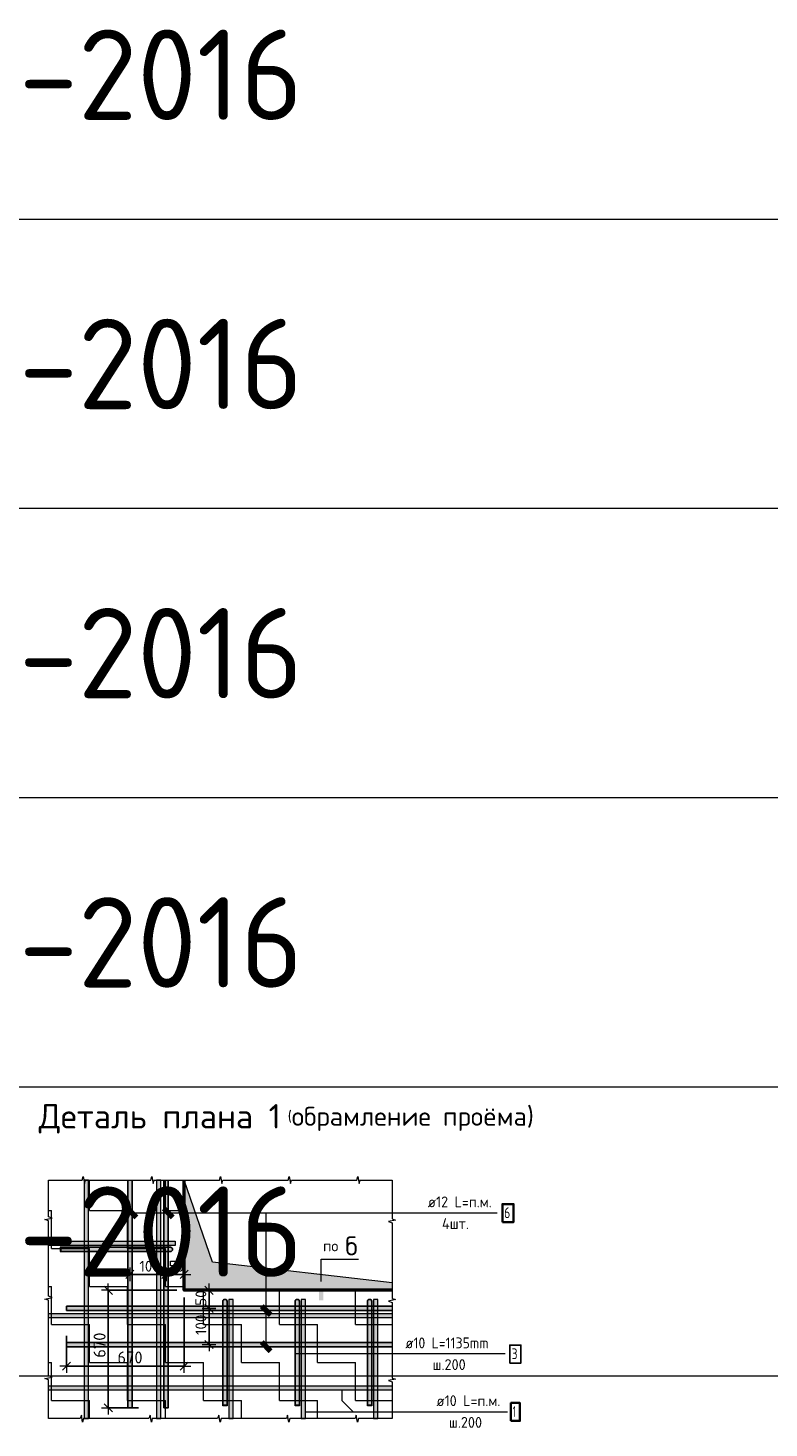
# Model space of a CAD drawing. Header units: metres. Extents: x -38 to 100, y -15 to 19.
# Tile 60 of 63: x 73.75 to 75.8, y 8.01 to 11.88. Entities that reach past the tile are written whole.
import ezdxf

# ---------------------------------------------------------------- set-up
doc = ezdxf.new("R2010")
doc.units = ezdxf.units.M
doc.header["$PDMODE"] = 65
doc.layers.add('XR$4$_3898', color=7, linetype='Continuous')
for name, color, linetype, lineweight in [('XR$4$Арм. стержнями нижней зоны', 180, 'Continuous', 35), ('XR$4$Арм.стержн. Арматура края', 96, 'Continuous', 35), ('XR$4$Арм.стержн. Доп. арматура', 180, 'Continuous', 35), ('XR$4$Размерная линия_ общее', 7, 'Continuous', 13), ('XR$4$Текст_ общее_1', 7, 'Continuous', 13)]:
    doc.layers.add(name, color=color, linetype=linetype, lineweight=lineweight)
doc.styles.add('ISOCPEUR', font='txt')
doc.dimstyles.new('DIMSTYLE_11', dxfattribs={"dimtxt": 0.03, "dimasz": 0.0375, "dimexe": 0, "dimexo": 1e-06, "dimgap": 0.015, "dimtad": 2, "dimdec": 0, "dimlfac": 1000, "dimrnd": 1, "dimzin": 12, "dimdsep": 46, "dimtxsty": 'ISOCPEUR', "dimblk1": 'ALL_ML_STRICH', "dimblk2": 'ALL_ML_STRICH', "dimsah": 1, "dimcen": 0, "dimse1": 1, "dimse2": 1, "dimclrd": 7, "dimclre": 256, "dimclrt": 7, "dimadec": 0, "dimazin": 0, "dimtfac": 1, "dimtdec": 0, "dimtix": 1, "dimtmove": 2, "dimatfit": 3, "dimfxl": 0, "dimtvp": 1.2, "dimtzin": 0, "dimlwd": 0, "dimlwe": -3, "dimarcsym": 0})
doc.dimstyles.new('DIMSTYLE_12', dxfattribs={"dimtxt": 0.03, "dimasz": 0.0375, "dimexe": 0, "dimexo": 1e-06, "dimgap": 0.015, "dimtad": 2, "dimdec": 0, "dimlfac": 1000, "dimrnd": 1, "dimzin": 12, "dimdsep": 46, "dimtxsty": 'ISOCPEUR', "dimblk1": 'ALL_ML_STRICH', "dimblk2": 'ALL_ML_STRICH', "dimsah": 1, "dimcen": 0, "dimse1": 1, "dimse2": 1, "dimclrd": 7, "dimclre": 256, "dimclrt": 7, "dimadec": 0, "dimazin": 0, "dimtfac": 1, "dimtdec": 0, "dimtix": 1, "dimtmove": 2, "dimatfit": 3, "dimfxl": 0, "dimtzin": 0, "dimlwd": 0, "dimlwe": -3, "dimarcsym": 0})
doc.dimstyles.new('DIMSTYLE_13', dxfattribs={"dimtxt": 0.03, "dimasz": 0.0375, "dimexe": 0, "dimexo": 1e-06, "dimgap": 0.015, "dimtad": 2, "dimdec": 0, "dimlfac": 1000, "dimrnd": 1, "dimzin": 12, "dimdsep": 46, "dimtxsty": 'ISOCPEUR', "dimblk1": 'ALL_ML_STRICH', "dimblk2": 'ALL_ML_STRICH', "dimsah": 1, "dimcen": 0, "dimse1": 1, "dimse2": 1, "dimclrd": 7, "dimclre": 256, "dimclrt": 7, "dimadec": 0, "dimazin": 0, "dimtfac": 1, "dimtdec": 0, "dimtix": 1, "dimtmove": 2, "dimatfit": 3, "dimfxl": 0, "dimtvp": 1.2, "dimtzin": 0, "dimlwd": 0, "dimlwe": -3, "dimarcsym": 0})
doc.dimstyles.new('DIMSTYLE_14', dxfattribs={"dimtxt": 0.03, "dimasz": 0.0375, "dimexe": 0, "dimexo": 1e-06, "dimgap": 0.015, "dimtad": 2, "dimdec": 0, "dimlfac": 1000, "dimrnd": 1, "dimzin": 12, "dimdsep": 46, "dimtxsty": 'ISOCPEUR', "dimblk1": 'ALL_ML_STRICH', "dimblk2": 'ALL_ML_STRICH', "dimsah": 1, "dimcen": 0, "dimse1": 1, "dimse2": 1, "dimclrd": 7, "dimclre": 256, "dimclrt": 7, "dimadec": 0, "dimazin": 0, "dimtfac": 1, "dimtdec": 0, "dimtix": 1, "dimtmove": 2, "dimatfit": 3, "dimfxl": 0, "dimtzin": 0, "dimlwd": 0, "dimlwe": -3, "dimarcsym": 0})
doc.dimstyles.new('DIMSTYLE_9', dxfattribs={"dimtxt": 0.033, "dimasz": 0.0375, "dimexe": 0, "dimexo": 0, "dimgap": 0.0165, "dimtad": 2, "dimdec": 0, "dimlfac": 1000, "dimrnd": 1, "dimzin": 12, "dimdsep": 46, "dimtxsty": 'ISOCPEUR', "dimblk1": 'ALL_ML_STRICH', "dimblk2": 'ALL_ML_STRICH', "dimsah": 1, "dimcen": 0, "dimclrd": 7, "dimclre": 256, "dimclrt": 7, "dimadec": 0, "dimazin": 0, "dimtfac": 1, "dimtdec": 0, "dimtix": 1, "dimtmove": 2, "dimatfit": 3, "dimfxl": 0, "dimtzin": 0, "dimlwd": 0, "dimlwe": -3, "dimarcsym": 0})

# ---------------------------------------------------------------- blocks, each defined once
blk = doc.blocks.new('СЛОЖНЫЙ_ОБЪЕКТ_1')
at = {"linetype": 'Continuous', "lineweight": 13, "transparency": 33554687}
blk.add_hatch(color=7, dxfattribs=at).paths.add_polyline_path([(74.1174, 8.0346), (74.1174, 8.6946), (74.1054, 8.6946), (74.1054, 8.0346)])
at = {"color": 7, "linetype": 'Continuous', "lineweight": 13, "transparency": 33554687}
blk.add_lwpolyline([(74.1174, 8.0346), (74.1174, 8.6946), (74.1054, 8.6946), (74.1054, 8.0346), (74.1174, 8.0346)], close=True, dxfattribs=at)
blk = doc.blocks.new('СЛОЖНЫЙ_ОБЪЕКТ_2')
at = {"linetype": 'Continuous', "lineweight": 13, "transparency": 33554687}
blk.add_hatch(color=7, dxfattribs=at).paths.add_polyline_path([(73.9174, 8.0346), (73.9174, 8.6946), (73.9054, 8.6946), (73.9054, 8.0346)])
at = {"color": 7, "linetype": 'Continuous', "lineweight": 13, "transparency": 33554687}
blk.add_lwpolyline([(73.9174, 8.0346), (73.9174, 8.6946), (73.9054, 8.6946), (73.9054, 8.0346), (73.9174, 8.0346)], close=True, dxfattribs=at)
blk = doc.blocks.new('ЭЛЕМЕНТ_УЗОРА_0')
at = {"color": 7, "linetype": 'Continuous', "lineweight": 13, "transparency": 33554687}
for p, q in [((73.8064, 8.6946), (73.8064, 8.6946)), ((74.7564, 8.6946), (74.7564, 8.6946)), ((73.8064, 8.0346), (73.8064, 8.0346)), ((74.7564, 8.0346), (74.7564, 8.0346)), ((74.7564, 8.0346), (74.7564, 8.0346))]:
    blk.add_line(p, q, dxfattribs=at)
for points in [[(73.8064, 8.4746), (73.8064, 8.5822), (73.7964, 8.5853), (73.8164, 8.5894), (73.8064, 8.593), (73.8064, 8.6946), (73.8064, 8.6946)], [(73.8064, 8.6946), (73.8993, 8.6946), (73.9019, 8.7046), (73.9056, 8.6846), (73.9086, 8.6946), (73.9964, 8.6946)], [(73.9964, 8.6946), (74.0893, 8.6946), (74.0919, 8.7046), (74.0956, 8.6846), (74.0986, 8.6946), (74.1864, 8.6946)], [(74.1864, 8.6946), (74.2793, 8.6946), (74.2819, 8.7046), (74.2856, 8.6846), (74.2886, 8.6946), (74.3764, 8.6946)], [(74.3764, 8.6946), (74.4693, 8.6946), (74.4719, 8.7046), (74.4756, 8.6846), (74.4786, 8.6946), (74.5664, 8.6946)], [(74.5664, 8.6946), (74.6593, 8.6946), (74.6619, 8.7046), (74.6656, 8.6846), (74.6686, 8.6946), (74.7564, 8.6946)], [(74.7564, 8.6946), (74.7564, 8.6946), (74.7564, 8.587), (74.7664, 8.5839), (74.7464, 8.5798), (74.7564, 8.5762), (74.7564, 8.4746)], [(73.8064, 8.2546), (73.8064, 8.3622), (73.7964, 8.3653), (73.8164, 8.3694), (73.8064, 8.373), (73.8064, 8.4746)], [(74.7564, 8.4746), (74.7564, 8.367), (74.7664, 8.3639), (74.7464, 8.3598), (74.7564, 8.3562), (74.7564, 8.2546)], [(73.8064, 8.0346), (73.8064, 8.0346), (73.8064, 8.1422), (73.7964, 8.1453), (73.8164, 8.1494), (73.8064, 8.153), (73.8064, 8.2546)], [(74.7564, 8.2546), (74.7564, 8.147), (74.7664, 8.1439), (74.7464, 8.1398), (74.7564, 8.1362), (74.7564, 8.0346)], [(73.9964, 8.0346), (73.9035, 8.0346), (73.9008, 8.0246), (73.8972, 8.0446), (73.8942, 8.0346), (73.8064, 8.0346)], [(74.1864, 8.0346), (74.0935, 8.0346), (74.0908, 8.0246), (74.0872, 8.0446), (74.0842, 8.0346), (73.9964, 8.0346)], [(74.3764, 8.0346), (74.2835, 8.0346), (74.2808, 8.0246), (74.2772, 8.0446), (74.2742, 8.0346), (74.1864, 8.0346)], [(74.5664, 8.0346), (74.4735, 8.0346), (74.4708, 8.0246), (74.4672, 8.0446), (74.4642, 8.0346), (74.3764, 8.0346)], [(74.7564, 8.0346), (74.6635, 8.0346), (74.6608, 8.0246), (74.6572, 8.0446), (74.6542, 8.0346), (74.5664, 8.0346)]]:
    blk.add_lwpolyline(points, dxfattribs=at)
blk = doc.blocks.new('СЛОЖНЫЙ_ОБЪЕКТ_3')
at = {"linetype": 'Continuous', "lineweight": 13, "transparency": 33554687}
blk.add_hatch(color=7, dxfattribs=at).paths.add_polyline_path([(73.8064, 8.3256), (74.7564, 8.3256), (74.7564, 8.3136), (73.8064, 8.3136)], flags=16)
at = {"color": 7, "linetype": 'Continuous', "lineweight": 13, "transparency": 33554687}
blk.add_lwpolyline([(73.8064, 8.3256), (74.7564, 8.3256), (74.7564, 8.3136), (73.8064, 8.3136), (73.8064, 8.3256)], close=True, dxfattribs=at)
blk = doc.blocks.new('СЛОЖНЫЙ_ОБЪЕКТ_4')
at = {"linetype": 'Continuous', "lineweight": 13, "transparency": 33554687}
blk.add_hatch(color=7, dxfattribs=at).paths.add_polyline_path([(73.8064, 8.1256), (74.7564, 8.1256), (74.7564, 8.1136), (73.8064, 8.1136)], flags=16)
at = {"color": 7, "linetype": 'Continuous', "lineweight": 13, "transparency": 33554687}
blk.add_lwpolyline([(73.8064, 8.1256), (74.7564, 8.1256), (74.7564, 8.1136), (73.8064, 8.1136), (73.8064, 8.1256)], close=True, dxfattribs=at)
blk = doc.blocks.new('СЛОЖНЫЙ_ОБЪЕКТ_5')
at = {"linetype": 'Continuous', "lineweight": 25, "transparency": 33554687}
blk.add_hatch(color=8, dxfattribs=at).paths.add_polyline_path([(73.8564, 8.3336), (74.7564, 8.3336), (74.7564, 8.3456), (73.8564, 8.3456)])
at = {"color": 7, "linetype": 'Continuous', "lineweight": 25, "transparency": 33554687}
blk.add_line((73.8564, 8.3336), (74.7564, 8.3336), dxfattribs=at)
blk.add_lwpolyline([(74.7564, 8.3456), (73.8564, 8.3456), (73.8564, 8.3336)], dxfattribs=at)
blk = doc.blocks.new('СЛОЖНЫЙ_ОБЪЕКТ_6')
at = {"linetype": 'Continuous', "lineweight": 25, "true_color": 0x5f5f5f, "transparency": 33554687}
blk.add_hatch(color=251, dxfattribs=at).paths.add_polyline_path([(74.1254, 8.0646), (74.1254, 8.6946), (74.1374, 8.6946), (74.1374, 8.0646)], flags=16)
at = {"color": 7, "linetype": 'Continuous', "lineweight": 25, "transparency": 33554687}
blk.add_line((74.1254, 8.0646), (74.1254, 8.6946), dxfattribs=at)
blk.add_lwpolyline([(74.1374, 8.6946), (74.1374, 8.0646), (74.1254, 8.0646)], dxfattribs=at)
blk = doc.blocks.new('СЛОЖНЫЙ_ОБЪЕКТ_7')
at = {"linetype": 'Continuous', "lineweight": 13, "true_color": 0xc5c5c5, "transparency": 33554687}
for points in [[(73.8404, 8.4966), (73.8404, 8.5086), (73.8384, 8.5086), (73.8384, 8.4966)], [(74.1458, 8.4971), (74.1469, 8.4977), (74.1478, 8.4986), (74.1486, 8.4996), (74.1491, 8.5007), (74.1493, 8.502), (74.1493, 8.5032), (74.1491, 8.5045), (74.1486, 8.5056), (74.1478, 8.5066), (74.1469, 8.5075), (74.1458, 8.5081), (74.1446, 8.5085), (74.1434, 8.5086), (73.8404, 8.5086), (73.8404, 8.4966), (74.1434, 8.4966), (74.1446, 8.4967)]]:
    blk.add_hatch(color=9, dxfattribs=at).paths.add_polyline_path(points)
at = {"color": 7, "linetype": 'Continuous', "lineweight": 13, "transparency": 33554687}
blk.add_lwpolyline([(73.8404, 8.4966), (73.8404, 8.5086), (73.8384, 8.5086), (73.8384, 8.4966), (73.8404, 8.4966)], close=True, dxfattribs=at)
at = {"color": 7, "linetype": 'Continuous', "lineweight": 25, "transparency": 33554687}
blk.add_lwpolyline([(74.1434, 8.5086), (73.8404, 8.5086), (73.8404, 8.4966), (74.1434, 8.4966)], dxfattribs=at)
blk.add_arc((74.1434, 8.5026), 0.006, 270, 90, dxfattribs=at)
blk = doc.blocks.new('СЛОЖНЫЙ_ОБЪЕКТ_8')
at = {"linetype": 'Continuous', "lineweight": 13, "transparency": 33554687}
blk.add_hatch(color=7, dxfattribs=at).paths.add_polyline_path([(73.8064, 8.5256), (74.1564, 8.5256), (74.1564, 8.5136), (73.8064, 8.5136)], flags=16)
at = {"color": 7, "linetype": 'Continuous', "lineweight": 13, "transparency": 33554687}
blk.add_lwpolyline([(73.8064, 8.5256), (74.1564, 8.5256), (74.1564, 8.5136), (73.8064, 8.5136), (73.8064, 8.5256)], close=True, dxfattribs=at)
blk = doc.blocks.new('СЛОЖНЫЙ_ОБЪЕКТ_9')
at = {"linetype": 'Continuous', "lineweight": 13, "true_color": 0xc5c5c5, "transparency": 33554687}
for points in [[(74.2889, 8.361), (74.2895, 8.3621), (74.2904, 8.3631), (74.2914, 8.3638), (74.2925, 8.3643), (74.2938, 8.3646), (74.295, 8.3646), (74.2962, 8.3643), (74.2974, 8.3638), (74.2984, 8.3631), (74.2992, 8.3621), (74.2999, 8.361), (74.3002, 8.3598), (74.3004, 8.3586), (74.3004, 8.0716), (74.2884, 8.0716), (74.2884, 8.3586), (74.2885, 8.3598)], [(74.2884, 8.0716), (74.3004, 8.0716), (74.3004, 8.0696), (74.2884, 8.0696)]]:
    blk.add_hatch(color=9, dxfattribs=at).paths.add_polyline_path(points, flags=16)
at = {"color": 7, "linetype": 'Continuous', "lineweight": 25, "transparency": 33554687}
blk.add_lwpolyline([(74.3004, 8.3586), (74.3004, 8.0716), (74.2884, 8.0716), (74.2884, 8.3586)], dxfattribs=at)
at = {"color": 7, "linetype": 'Continuous', "lineweight": 13, "transparency": 33554687}
blk.add_lwpolyline([(74.2884, 8.0716), (74.3004, 8.0716), (74.3004, 8.0696), (74.2884, 8.0696), (74.2884, 8.0716)], close=True, dxfattribs=at)
at = {"color": 7, "linetype": 'Continuous', "lineweight": 25, "transparency": 33554687}
blk.add_arc((74.2944, 8.3586), 0.006, 0, 180, dxfattribs=at)
blk = doc.blocks.new('СЛОЖНЫЙ_ОБЪЕКТ_10')
at = {"linetype": 'Continuous', "lineweight": 13, "true_color": 0xc5c5c5, "transparency": 33554687}
for points in [[(74.4889, 8.361), (74.4895, 8.3621), (74.4904, 8.3631), (74.4914, 8.3638), (74.4925, 8.3643), (74.4938, 8.3646), (74.495, 8.3646), (74.4962, 8.3643), (74.4974, 8.3638), (74.4984, 8.3631), (74.4992, 8.3621), (74.4999, 8.361), (74.5002, 8.3598), (74.5004, 8.3586), (74.5004, 8.0716), (74.4884, 8.0716), (74.4884, 8.3586), (74.4885, 8.3598)], [(74.4884, 8.0716), (74.5004, 8.0716), (74.5004, 8.0696), (74.4884, 8.0696)]]:
    blk.add_hatch(color=9, dxfattribs=at).paths.add_polyline_path(points, flags=16)
at = {"color": 7, "linetype": 'Continuous', "lineweight": 25, "transparency": 33554687}
blk.add_lwpolyline([(74.5004, 8.3586), (74.5004, 8.0716), (74.4884, 8.0716), (74.4884, 8.3586)], dxfattribs=at)
at = {"color": 7, "linetype": 'Continuous', "lineweight": 13, "transparency": 33554687}
blk.add_lwpolyline([(74.4884, 8.0716), (74.5004, 8.0716), (74.5004, 8.0696), (74.4884, 8.0696), (74.4884, 8.0716)], close=True, dxfattribs=at)
at = {"color": 7, "linetype": 'Continuous', "lineweight": 25, "transparency": 33554687}
blk.add_arc((74.4944, 8.3586), 0.006, 0, 180, dxfattribs=at)
blk = doc.blocks.new('СЛОЖНЫЙ_ОБЪЕКТ_11')
at = {"linetype": 'Continuous', "lineweight": 13, "transparency": 33554687}
blk.add_hatch(color=7, dxfattribs=at).paths.add_polyline_path([(74.3174, 8.0346), (74.3174, 8.3646), (74.3054, 8.3646), (74.3054, 8.0346)])
at = {"color": 7, "linetype": 'Continuous', "lineweight": 13, "transparency": 33554687}
blk.add_lwpolyline([(74.3174, 8.0346), (74.3174, 8.3646), (74.3054, 8.3646), (74.3054, 8.0346), (74.3174, 8.0346)], close=True, dxfattribs=at)
blk = doc.blocks.new('СЛОЖНЫЙ_ОБЪЕКТ_12')
at = {"linetype": 'Continuous', "lineweight": 13, "transparency": 33554687}
blk.add_hatch(color=7, dxfattribs=at).paths.add_polyline_path([(74.5174, 8.0346), (74.5174, 8.3646), (74.5054, 8.3646), (74.5054, 8.0346)])
at = {"color": 7, "linetype": 'Continuous', "lineweight": 13, "transparency": 33554687}
blk.add_lwpolyline([(74.5174, 8.0346), (74.5174, 8.3646), (74.5054, 8.3646), (74.5054, 8.0346), (74.5174, 8.0346)], close=True, dxfattribs=at)
blk = doc.blocks.new('СЛОЖНЫЙ_ОБЪЕКТ_13')
at = {"linetype": 'Continuous', "lineweight": 13, "true_color": 0xc5c5c5, "transparency": 33554687}
for points in [[(74.6889, 8.361), (74.6895, 8.3621), (74.6904, 8.3631), (74.6914, 8.3638), (74.6925, 8.3643), (74.6938, 8.3646), (74.695, 8.3646), (74.6962, 8.3643), (74.6974, 8.3638), (74.6984, 8.3631), (74.6992, 8.3621), (74.6999, 8.361), (74.7002, 8.3598), (74.7004, 8.3586), (74.7004, 8.0716), (74.6884, 8.0716), (74.6884, 8.3586), (74.6885, 8.3598)], [(74.6884, 8.0716), (74.7004, 8.0716), (74.7004, 8.0696), (74.6884, 8.0696)]]:
    blk.add_hatch(color=9, dxfattribs=at).paths.add_polyline_path(points, flags=16)
at = {"color": 7, "linetype": 'Continuous', "lineweight": 25, "transparency": 33554687}
blk.add_lwpolyline([(74.7004, 8.3586), (74.7004, 8.0716), (74.6884, 8.0716), (74.6884, 8.3586)], dxfattribs=at)
at = {"color": 7, "linetype": 'Continuous', "lineweight": 13, "transparency": 33554687}
blk.add_lwpolyline([(74.6884, 8.0716), (74.7004, 8.0716), (74.7004, 8.0696), (74.6884, 8.0696), (74.6884, 8.0716)], close=True, dxfattribs=at)
at = {"color": 7, "linetype": 'Continuous', "lineweight": 25, "transparency": 33554687}
blk.add_arc((74.6944, 8.3586), 0.006, 0, 180, dxfattribs=at)
blk = doc.blocks.new('СЛОЖНЫЙ_ОБЪЕКТ_14')
at = {"linetype": 'Continuous', "lineweight": 13, "transparency": 33554687}
blk.add_hatch(color=7, dxfattribs=at).paths.add_polyline_path([(74.7174, 8.0346), (74.7174, 8.3646), (74.7054, 8.3646), (74.7054, 8.0346)])
at = {"color": 7, "linetype": 'Continuous', "lineweight": 13, "transparency": 33554687}
blk.add_lwpolyline([(74.7174, 8.0346), (74.7174, 8.3646), (74.7054, 8.3646), (74.7054, 8.0346), (74.7174, 8.0346)], close=True, dxfattribs=at)
blk = doc.blocks.new('СЛОЖНЫЙ_ОБЪЕКТ_15')
at = {"linetype": 'Continuous', "lineweight": 25, "true_color": 0x5f5f5f, "transparency": 33554687}
blk.add_hatch(color=251, dxfattribs=at).paths.add_polyline_path([(74.0254, 8.0646), (74.0254, 8.6946), (74.0374, 8.6946), (74.0374, 8.0646)], flags=16)
at = {"color": 7, "linetype": 'Continuous', "lineweight": 25, "transparency": 33554687}
blk.add_line((74.0254, 8.0646), (74.0254, 8.6946), dxfattribs=at)
blk.add_lwpolyline([(74.0374, 8.6946), (74.0374, 8.0646), (74.0254, 8.0646)], dxfattribs=at)
blk = doc.blocks.new('СЛОЖНЫЙ_ОБЪЕКТ_16')
at = {"linetype": 'Continuous', "lineweight": 25, "transparency": 33554687}
blk.add_hatch(color=8, dxfattribs=at).paths.add_polyline_path([(73.8564, 8.2336), (74.7564, 8.2336), (74.7564, 8.2456), (73.8564, 8.2456)])
at = {"color": 7, "linetype": 'Continuous', "lineweight": 25, "transparency": 33554687}
blk.add_line((73.8564, 8.2336), (74.7564, 8.2336), dxfattribs=at)
blk.add_lwpolyline([(74.7564, 8.2456), (73.8564, 8.2456), (73.8564, 8.2336)], dxfattribs=at)
blk = doc.blocks.new('ALL_ML_STRICH')
at = {"color": 0, "linetype": 'ByBlock', "lineweight": -2}
for p, q in [((-1, 0), (0.5, 0)), ((-0.3, -0.3), (0.3, 0.3)), ((0, -0.5), (0, 0.5))]:
    blk.add_line(p, q, dxfattribs=at)
blk = doc.blocks.new('*D314')
at = {"layer": 'DEFPOINTS', "color": 7, "linetype": 'Continuous', "lineweight": 13, "transparency": 33554687}
for p in [(74.2236, 8.3896), (74.2503, 8.3896), (74.2214, 8.3396)]:
    blk.add_point(p, dxfattribs=at)
at = {"layer": 'XR$4$Размерная линия_ общее', "color": 7, "linetype": 'Continuous', "lineweight": -2, "transparency": 33554687}
blk.add_line((74.2503, 8.3896), (74.2503, 8.3396), dxfattribs=at)
at = {"layer": 'XR$4$Размерная линия_ общее', "color": 7, "linetype": 'Continuous', "lineweight": 13, "transparency": 33554687, "xscale": 0.0375, "yscale": 0.0375, "zscale": 0.0375}
for p, rotation in [((74.2503, 8.3896), 90), ((74.2503, 8.3396), 270)]:
    blk.add_blockref('ALL_ML_STRICH', p, dxfattribs=dict(at, rotation=rotation))
at = {"layer": 'XR$4$Размерная линия_ общее', "color": 7, "linetype": 'Continuous', "lineweight": 13, "transparency": 33554687, "insert": (74.2278, 8.3682), "char_height": 0.03, "width": 0.06, "attachment_point": 5, "rotation": 90, "style": 'ISOCPEUR'}
blk.add_mtext('\\A1;{50}', dxfattribs=at)
blk = doc.blocks.new('*D315')
at = {"layer": 'DEFPOINTS', "color": 7, "linetype": 'Continuous', "lineweight": 13, "transparency": 33554687}
for p in [(74.2214, 8.3396), (74.2503, 8.3396), (74.2236, 8.2396)]:
    blk.add_point(p, dxfattribs=at)
at = {"layer": 'XR$4$Размерная линия_ общее', "color": 7, "linetype": 'Continuous', "lineweight": -2, "transparency": 33554687}
blk.add_line((74.2503, 8.3396), (74.2503, 8.2396), dxfattribs=at)
at = {"layer": 'XR$4$Размерная линия_ общее', "color": 7, "linetype": 'Continuous', "lineweight": 13, "transparency": 33554687, "xscale": 0.0375, "yscale": 0.0375, "zscale": 0.0375}
for p, rotation in [((74.2503, 8.3396), 90), ((74.2503, 8.2396), 270)]:
    blk.add_blockref('ALL_ML_STRICH', p, dxfattribs=dict(at, rotation=rotation))
at = {"layer": 'XR$4$Размерная линия_ общее', "color": 7, "linetype": 'Continuous', "lineweight": 13, "transparency": 33554687, "insert": (74.2278, 8.2941), "char_height": 0.03, "width": 0.09, "attachment_point": 5, "rotation": 90, "style": 'ISOCPEUR'}
blk.add_mtext('\\A1;{100}', dxfattribs=at)
blk = doc.blocks.new('*D316')
at = {"layer": 'DEFPOINTS', "color": 7, "linetype": 'Continuous', "lineweight": 13, "transparency": 33554687}
for p in [(74.1314, 8.4706), (74.1814, 8.4729), (74.1814, 8.4337)]:
    blk.add_point(p, dxfattribs=at)
at = {"layer": 'XR$4$Размерная линия_ общее', "color": 7, "linetype": 'Continuous', "lineweight": -2, "transparency": 33554687}
blk.add_line((74.1814, 8.4337), (74.1314, 8.4337), dxfattribs=at)
at = {"layer": 'XR$4$Размерная линия_ общее', "color": 7, "linetype": 'Continuous', "lineweight": 13, "transparency": 33554687, "xscale": 0.0375, "yscale": 0.0375, "zscale": 0.0375}
for p, rotation in [((74.1314, 8.4337), 180), ((74.1814, 8.4337), 360)]:
    blk.add_blockref('ALL_ML_STRICH', p, dxfattribs=dict(at, rotation=rotation))
at = {"layer": 'XR$4$Размерная линия_ общее', "color": 7, "linetype": 'Continuous', "lineweight": 13, "transparency": 33554687, "insert": (74.16, 8.4562), "char_height": 0.03, "width": 0.06, "attachment_point": 5, "style": 'ISOCPEUR'}
blk.add_mtext('\\A1;{50}', dxfattribs=at)
blk = doc.blocks.new('*D317')
at = {"layer": 'DEFPOINTS', "color": 7, "linetype": 'Continuous', "lineweight": 13, "transparency": 33554687}
for p in [(74.0314, 8.4695), (74.1314, 8.4706), (74.1314, 8.4337)]:
    blk.add_point(p, dxfattribs=at)
at = {"layer": 'XR$4$Размерная линия_ общее', "color": 7, "linetype": 'Continuous', "lineweight": -2, "transparency": 33554687}
blk.add_line((74.1314, 8.4337), (74.0314, 8.4337), dxfattribs=at)
at = {"layer": 'XR$4$Размерная линия_ общее', "color": 7, "linetype": 'Continuous', "lineweight": 13, "transparency": 33554687, "xscale": 0.0375, "yscale": 0.0375, "zscale": 0.0375}
for p, rotation in [((74.0314, 8.4337), 180), ((74.1314, 8.4337), 360)]:
    blk.add_blockref('ALL_ML_STRICH', p, dxfattribs=dict(at, rotation=rotation))
at = {"layer": 'XR$4$Размерная линия_ общее', "color": 7, "linetype": 'Continuous', "lineweight": 13, "transparency": 33554687, "insert": (74.0859, 8.4562), "char_height": 0.03, "width": 0.09, "attachment_point": 5, "style": 'ISOCPEUR'}
blk.add_mtext('\\A1;{100}', dxfattribs=at)
blk = doc.blocks.new('*D478')
at = {"layer": 'DEFPOINTS', "color": 7, "linetype": 'Continuous', "lineweight": 13, "transparency": 33554687}
for p in [(74.1814, 8.3896), (73.8564, 8.2836), (73.8564, 8.1799)]:
    blk.add_point(p, dxfattribs=at)
at = {"layer": 'XR$4$Размерная линия_ общее', "color": 253, "linetype": 'Continuous', "lineweight": -2, "true_color": 0xa0a0a0, "transparency": 33554687}
for p, q in [((74.1814, 8.3696), (74.1814, 8.1799)), ((73.8564, 8.2636), (73.8564, 8.1799))]:
    blk.add_line(p, q, dxfattribs=at)
at = {"layer": 'XR$4$Размерная линия_ общее', "color": 7, "linetype": 'Continuous', "lineweight": -2, "transparency": 33554687}
blk.add_line((73.8564, 8.1799), (74.1814, 8.1799), dxfattribs=at)
at = {"layer": 'XR$4$Размерная линия_ общее', "color": 7, "linetype": 'Continuous', "lineweight": 13, "transparency": 33554687, "xscale": 0.0375, "yscale": 0.0375, "zscale": 0.0375, "rotation": 180}
blk.add_blockref('ALL_ML_STRICH', (73.8564, 8.1799), dxfattribs=at)
at = {"layer": 'XR$4$Размерная линия_ общее', "color": 7, "linetype": 'Continuous', "lineweight": 13, "transparency": 33554687, "xscale": 0.0375, "yscale": 0.0375, "zscale": 0.0375}
blk.add_blockref('ALL_ML_STRICH', (74.1814, 8.1799), dxfattribs=at)
at = {"layer": 'XR$4$Размерная линия_ общее', "color": 7, "linetype": 'Continuous', "lineweight": 13, "transparency": 33554687, "insert": (73.9969, 8.2204), "char_height": 0.033, "width": 0.00165, "attachment_point": 1, "line_spacing_factor": 0.60241, "style": 'ISOCPEUR'}
blk.add_mtext('670', dxfattribs=at)
blk = doc.blocks.new('*D479')
at = {"layer": 'DEFPOINTS', "color": 7, "linetype": 'Continuous', "lineweight": 13, "transparency": 33554687}
for p in [(74.1814, 8.3896), (73.9717, 8.0646), (74.0754, 8.0646)]:
    blk.add_point(p, dxfattribs=at)
at = {"layer": 'XR$4$Размерная линия_ общее', "color": 253, "linetype": 'Continuous', "lineweight": -2, "true_color": 0xa0a0a0, "transparency": 33554687}
for p, q in [((74.1614, 8.3896), (73.9717, 8.3896)), ((74.0554, 8.0646), (73.9717, 8.0646))]:
    blk.add_line(p, q, dxfattribs=at)
at = {"layer": 'XR$4$Размерная линия_ общее', "color": 7, "linetype": 'Continuous', "lineweight": -2, "transparency": 33554687}
blk.add_line((73.9717, 8.0646), (73.9717, 8.3896), dxfattribs=at)
at = {"layer": 'XR$4$Размерная линия_ общее', "color": 7, "linetype": 'Continuous', "lineweight": 13, "transparency": 33554687, "xscale": 0.0375, "yscale": 0.0375, "zscale": 0.0375}
for p, rotation in [((73.9717, 8.3896), 90), ((73.9717, 8.0646), 270)]:
    blk.add_blockref('ALL_ML_STRICH', p, dxfattribs=dict(at, rotation=rotation))
at = {"layer": 'XR$4$Размерная линия_ общее', "color": 7, "linetype": 'Continuous', "lineweight": 13, "transparency": 33554687, "insert": (73.9312, 8.2031), "char_height": 0.033, "width": 0.00165, "attachment_point": 1, "rotation": 90, "line_spacing_factor": 0.60241, "style": 'ISOCPEUR'}
blk.add_mtext('670', dxfattribs=at)

msp = doc.modelspace()

# ---------------------------------------------------------------- hatches: boundary and pattern name
at = {"linetype": 'Continuous', "lineweight": 13, "transparency": 33554687}
h = msp.add_hatch(dxfattribs=at)
h.set_pattern_fill('____', scale=0.105, style=0, pattern_type=2)
h.set_pattern_definition([(0, (0.21, 0.21), (0.105, 0.105), [0.105, -0.105]), (90, (0.21, 0.21), (-0.105, 0.105), [0.105, -0.105])])
h.paths.add_polyline_path([(73.8064, 8.6946), (73.8064, 8.0346), (74.7564, 8.0346), (74.7564, 8.3896), (74.1814, 8.3896), (74.1814, 8.6946)], flags=0)
at = {"linetype": 'Continuous', "lineweight": 13, "true_color": 0x696969, "transparency": 33554687}
msp.add_hatch(color=251, dxfattribs=at).paths.add_polyline_path([(74.7564, 8.4106), (74.2596, 8.4678), (74.1814, 8.6946), (74.1814, 8.3896), (74.7564, 8.3896)])
at = {"linetype": 'Continuous', "lineweight": 25, "true_color": 0x000000, "transparency": 33554687}
for points in [[(74.0551, 8.5965), (74.0303, 8.6212), (74.0197, 8.6106), (74.0445, 8.5859)], [(74.1551, 8.5965), (74.1303, 8.6212), (74.1197, 8.6106), (74.1445, 8.5859)], [(74.4014, 8.3513), (74.3908, 8.3407), (74.4155, 8.3159), (74.4261, 8.3265)], [(74.4014, 8.2513), (74.3908, 8.2407), (74.4155, 8.2159), (74.4261, 8.2265)]]:
    msp.add_hatch(color=18, dxfattribs=at).paths.add_polyline_path(points)
msp.add_hatch(color=18, dxfattribs=at).paths.add_polyline_path([(74.5669, 8.4111), (74.5669, 8.4107), (74.5669, 8.3619), (74.5544, 8.3619), (74.5544, 8.4107), (74.5544, 8.4111), (74.5545, 8.4114), (74.5546, 8.4118), (74.5548, 8.4122), (74.555, 8.4125), (74.5552, 8.4128), (74.5555, 8.413), (74.5559, 8.4132), (74.5562, 8.4134), (74.5566, 8.4135), (74.5569, 8.4136), (74.5573, 8.4136), (74.564, 8.4136), (74.5644, 8.4136), (74.5648, 8.4135), (74.5651, 8.4134), (74.5655, 8.4132), (74.5658, 8.413), (74.5661, 8.4128), (74.5663, 8.4125), (74.5665, 8.4122), (74.5667, 8.4118), (74.5668, 8.4114)], flags=16)

# ---------------------------------------------------------------- linework, layer by layer
at = {"color": 7, "linetype": 'Continuous', "lineweight": 13, "transparency": 33554687}
for p, q in [((88.0842, 11.3519), (69.5842, 11.3519)), ((88.0842, 10.5519), (69.5842, 10.5519)), ((88.0842, 9.7519), (69.5842, 9.7519)), ((88.0842, 8.9519), (69.5842, 8.9519)), ((74.0374, 8.6036), (75.0477, 8.6036)), ((74.4084, 8.2336), (74.4084, 8.6036)), ((88.0842, 8.1519), (69.5842, 8.1519)), ((74.5174, 8.0534), (75.0757, 8.0534))]:
    msp.add_line(p, q, dxfattribs=at)
for points in [[(74.7564, 8.4106), (74.2596, 8.4678), (74.1814, 8.6946)], [(74.5607, 8.4136), (74.5607, 8.4756), (74.6635, 8.4756)], [(75.0692, 8.2143), (74.6603, 8.2143), (74.4884, 8.2143)], [(74.649, 8.0534), (74.6186, 8.0838), (74.6186, 8.1136)]]:
    msp.add_lwpolyline(points, dxfattribs=at)
at = {"layer": 'XR$4$_3898', "color": 7, "linetype": 'Continuous', "lineweight": 50, "transparency": 33554687}
msp.add_lwpolyline([(74.7564, 8.3896), (74.1814, 8.3896), (74.1814, 8.6946)], dxfattribs=at)
at = {"layer": 'XR$4$Арм. стержнями нижней зоны', "color": 7, "linetype": 'Continuous', "lineweight": 35, "transparency": 33554687}
msp.add_lwpolyline([(75.0853, 8.0282), (75.1103, 8.0282), (75.1103, 8.0782), (75.0853, 8.0782), (75.0853, 8.0282)], dxfattribs=at)
at = {"layer": 'XR$4$Арм.стержн. Арматура края', "color": 7, "linetype": 'Continuous', "lineweight": 25, "transparency": 33554687}
msp.add_lwpolyline([(75.0821, 8.1881), (75.1131, 8.1881), (75.1131, 8.2381), (75.0821, 8.2381), (75.0821, 8.1881)], dxfattribs=at)
at = {"layer": 'XR$4$Арм.стержн. Доп. арматура', "color": 7, "linetype": 'Continuous', "lineweight": 35, "transparency": 33554687}
msp.add_lwpolyline([(75.0616, 8.5782), (75.0926, 8.5782), (75.0926, 8.6282), (75.0616, 8.6282), (75.0616, 8.5782)], dxfattribs=at)

# ---------------------------------------------------------------- block references
at = {"color": 7, "linetype": 'Continuous', "lineweight": 13, "transparency": 33554687}
for name in ['ЭЛЕМЕНТ_УЗОРА_0', 'СЛОЖНЫЙ_ОБЪЕКТ_2', 'СЛОЖНЫЙ_ОБЪЕКТ_1', 'СЛОЖНЫЙ_ОБЪЕКТ_8', 'СЛОЖНЫЙ_ОБЪЕКТ_7', 'СЛОЖНЫЙ_ОБЪЕКТ_9', 'СЛОЖНЫЙ_ОБЪЕКТ_11', 'СЛОЖНЫЙ_ОБЪЕКТ_10', 'СЛОЖНЫЙ_ОБЪЕКТ_12', 'СЛОЖНЫЙ_ОБЪЕКТ_13', 'СЛОЖНЫЙ_ОБЪЕКТ_14', 'СЛОЖНЫЙ_ОБЪЕКТ_3', 'СЛОЖНЫЙ_ОБЪЕКТ_4']:
    msp.add_blockref(name, (0, 0), dxfattribs=at)
at = {"color": 7, "linetype": 'Continuous', "lineweight": 25, "transparency": 33554687}
for name in ['СЛОЖНЫЙ_ОБЪЕКТ_15', 'СЛОЖНЫЙ_ОБЪЕКТ_6', 'СЛОЖНЫЙ_ОБЪЕКТ_5', 'СЛОЖНЫЙ_ОБЪЕКТ_16']:
    msp.add_blockref(name, (0, 0), dxfattribs=at)

# ---------------------------------------------------------------- texts
at = {"color": 7, "linetype": 'Continuous', "lineweight": 35, "transparency": 33554687, "char_height": 0.25, "width": 2.743715, "attachment_point": 7, "style": 'ISOCPEUR'}
for insert in [(72.015, 11.6269), (72.015, 10.8269), (72.015, 10.0269), (72.015, 9.2269), (72.015, 8.4269)]:
    msp.add_mtext('\\W0.96;ГОСТ 34028-2016', dxfattribs=dict(at, insert=insert))
at = {"color": 7, "linetype": 'Continuous', "lineweight": 13, "transparency": 33554687, "insert": (74.6135, 8.5124), "char_height": 0.03, "width": 0.113724, "attachment_point": 5, "style": 'ISOCPEUR'}
msp.add_mtext('\\A1;{\\fISOCPEUR|i0|b0;\\H0.030000;\\W1.000000;\\C7;по \\H0.052500;б}\\P', dxfattribs=at)
at = {"layer": 'XR$4$Арм. стержнями нижней зоны', "color": 7, "linetype": 'Continuous', "lineweight": 25, "transparency": 33554687, "char_height": 0.03, "attachment_point": 7, "style": 'ISOCPEUR'}
for s, insert, width in [('\\W0.94;ø10 L=п.м.', (74.8793, 8.0692), 0.199983), ('\\W0.56;1', (75.0903, 8.0392), 0.023333), ('\\W0.95;ш.200 ', (74.9138, 8.0092), 0.1312)]:
    msp.add_mtext(s, dxfattribs=dict(at, insert=insert, width=width))
at = {"layer": 'XR$4$Арм.стержн. Арматура края', "color": 7, "linetype": 'Continuous', "lineweight": 25, "transparency": 33554687, "char_height": 0.03, "attachment_point": 7, "style": 'ISOCPEUR'}
for s, insert, width in [('\\W0.92;ø10 L=1135mm ', (74.7936, 8.2291), 0.280669), ('\\W0.78;3', (75.0871, 8.1991), 0.032641), ('\\W0.95;ш.200 ', (74.8686, 8.1691), 0.1312)]:
    msp.add_mtext(s, dxfattribs=dict(at, insert=insert, width=width))
at = {"layer": 'XR$4$Арм.стержн. Доп. арматура', "color": 7, "linetype": 'Continuous', "lineweight": 25, "transparency": 33554687, "char_height": 0.03, "attachment_point": 7, "style": 'ISOCPEUR'}
for s, insert, width in [('\\W0.94;ø12 L=п.м.', (74.8556, 8.6192), 0.199983), ('\\W0.78;6', (75.0666, 8.5892), 0.032641), ('\\W0.95;4шт. ', (74.8946, 8.5592), 0.119158)]:
    msp.add_mtext(s, dxfattribs=dict(at, insert=insert, width=width))
at = {"layer": 'XR$4$Текст_ общее_1', "color": 7, "linetype": 'Continuous', "lineweight": 13, "transparency": 33554687, "insert": (74.4643, 8.8638), "char_height": 0.0675, "width": 1.405568, "attachment_point": 5, "style": 'ISOCPEUR'}
msp.add_mtext('\\A1;{\\fISOCPEUR|i0|b0;\\H0.067500;\\W1.000000;\\C7;Деталь плана 1\\H0.030000; (\\H0.052500;обрамление проёма)}\\P', dxfattribs=at)

# ---------------------------------------------------------------- dimensions: what is measured, and where the dimension line sits
at = {"layer": 'XR$4$Размерная линия_ общее', "color": 7, "linetype": 'Continuous', "lineweight": 13, "transparency": 33554687}
for base, p1, p2, angle, dimstyle, picture, middle in [((74.0314, 8.4337), (74.1314, 8.4706), (74.0314, 8.4695), 180, 'DIMSTYLE_14', '*D317', (74.0859, 8.4562)), ((74.1314, 8.4337), (74.1814, 8.4729), (74.1314, 8.4706), 180, 'DIMSTYLE_13', '*D316', (74.16, 8.4562)), ((74.2503, 8.3396), (74.2236, 8.3896), (74.2214, 8.3396), 270, 'DIMSTYLE_11', '*D314', (74.2278, 8.3682)), ((74.2503, 8.2396), (74.2214, 8.3396), (74.2236, 8.2396), 270, 'DIMSTYLE_12', '*D315', (74.2278, 8.2941))]:
    dim = msp.add_linear_dim(base=base, p1=p1, p2=p2, angle=angle, dimstyle=dimstyle, override={"dimpost": '<>', "dimclrd": 7, "dimclre": 253, "dimclrt": 7, "dimlwd": 0, "dimlwe": 65533}, dxfattribs=at)
    dim.commit()
    dim.dimension.update_dxf_attribs({"geometry": picture, "text_midpoint": middle, "dimtype": 160})
dim = msp.add_linear_dim(base=(73.9717, 8.3896), p1=(74.0554, 8.0646), p2=(74.1614, 8.3896), angle=90, text='670', dimstyle='DIMSTYLE_9', override={"dimpost": '<>', "dimclrd": 7, "dimclre": 253, "dimclrt": 7, "dimlwd": 0, "dimlwe": 65533}, dxfattribs=at)
dim.commit()
dim.dimension.update_dxf_attribs({"geometry": '*D479', "text_midpoint": (73.9552, 8.2271), "dimtype": 160})
dim = msp.add_linear_dim(base=(74.1814, 8.1799), p1=(73.8564, 8.2636), p2=(74.1814, 8.3696), text='670', dimstyle='DIMSTYLE_9', override={"dimpost": '<>', "dimclrd": 7, "dimclre": 253, "dimclrt": 7, "dimlwd": 0, "dimlwe": 65533}, dxfattribs=at)
dim.commit()
dim.dimension.update_dxf_attribs({"geometry": '*D478', "text_midpoint": (74.0189, 8.1964), "dimtype": 160})

doc.saveas('drawing.dxf')
